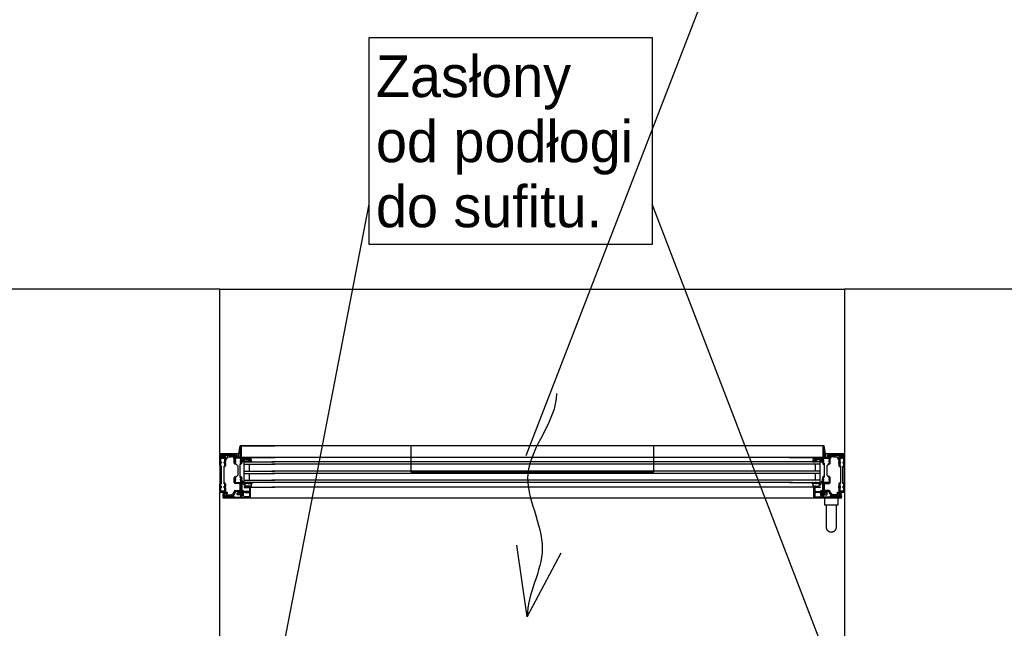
# Model space of a CAD drawing. Header units: centimetres. Extents: x -1062 to 5388, y 1642 to 2943.
# Tile 18 of 90: x -807 to -637, y 2717 to 2822. Entities that reach past the tile are written whole.
import ezdxf

# ---------------------------------------------------------------- set-up
doc = ezdxf.new("R2010")
doc.units = ezdxf.units.CM
for name, color, linetype in [('M-AIR-FLOW', 4, 'Continuous'), ('M-LDR', 5, 'Continuous'), ('M-XREF', 252, 'Continuous'), ('XREF$0$Elementy szczegółów', 8, 'Continuous'), ('XREF$0$Notatki tekstowe', 8, 'Continuous'), ('XREF$0$Notatki tekstowe-1', 8, 'Continuous'), ('XREF$0$Ściany', 8, 'Continuous'), ('XREF$0$Ściany-2', 8, 'Continuous')]:
    doc.layers.add(name, color=color, linetype=linetype)
doc.layers.add('M-NAPOWIETRZENIE', color=7, linetype='Continuous', lineweight=25, true_color=0x006dda)
doc.styles.add('XREF$0$Arial', font='txt', dxfattribs={"height": 7.2})

# ---------------------------------------------------------------- blocks, each defined once
blk = doc.blocks.new('XREF$0$JANSEN_AG_Jansen_Janisol_Arte_66_window_2022 - Type 1-822849-Aranżacja_01')
for p, q in [((-50.45, 19.45), (-50.69, 18.05)), ((50.44, 19.45), (-50.45, 19.45)), ((50.69, 18.05), (50.44, 19.45)), ((-50.69, 18.05), (-54, 18.05)), ((-54, 18.05), (-54, 11.45)), ((-54, 18.05), (-54, 11.45)), ((-54, 18.05), (-54, 11.45)), ((-53.85, 18.05), (-51.15, 18.05)), ((-51.15, 17.75), (-53.55, 17.75)), ((-53.55, 17.45), (-53.15, 17.45)), ((-53.54, 17.75), (-53.06, 17.75)), ((-53.08, 17.54), (-53.29, 17.56)), ((-53, 17.08), (-52.98, 17.43)), ((-52.93, 17.06), (-52.97, 17.05)), ((-52.94, 17.75), (-51.15, 17.75)), ((-52.75, 17.42), (-52.86, 17.14)), ((-51.49, 17.69), (-51.23, 17.7)), ((-51.14, 17.5), (-51.36, 17.45)), ((-51.35, 17.45), (-48.85, 17.45)), ((-51.09, 17.74), (-51.07, 17.58)), ((-48.85, 17.15), (-50.15, 17.15)), ((-49.7, 17.1), (-48.93, 17.1)), ((-48.85, 17.45), (-44.5, 17.45)), ((-48.7, 17.26), (-48.7, 17.3)), ((45, 17.45), (-45, 17.45)), ((48.85, 17.45), (44.5, 17.45)), ((48.7, 17.26), (48.7, 17.3)), ((51.35, 17.45), (48.85, 17.45)), ((48.85, 17.15), (50.15, 17.15)), ((49.7, 17.1), (48.93, 17.1)), ((54, 18.05), (50.69, 18.05)), ((51.09, 17.74), (51.07, 17.58)), ((51.14, 17.5), (51.36, 17.45)), ((53.85, 18.05), (51.15, 18.05)), ((52.94, 17.75), (51.15, 17.75)), ((51.15, 17.75), (53.55, 17.75)), ((51.49, 17.69), (51.23, 17.7)), ((52.75, 17.42), (52.86, 17.14)), ((52.93, 17.06), (52.97, 17.05)), ((53, 17.08), (52.98, 17.43)), ((53.54, 17.75), (53.06, 17.75)), ((53.08, 17.54), (53.29, 17.56)), ((53.55, 17.45), (53.15, 17.45)), ((54, 11.45), (54, 18.05)), ((54, 18.05), (54, 11.45)), ((54, 18.05), (54, 11.45)), ((-54, 16.45), (-54, 16.7)), ((-53, 16.45), (-53, 16.7)), ((-51.5, 16.64), (-51.5, 16.89)), ((-50.2, 16.64), (-50.2, 16.89)), ((-50, 16.65), (-50.16, 16.77)), ((-50.13, 16.84), (-49.77, 16.9)), ((-50.01, 16.74), (-49.99, 16.67)), ((-49.91, 16.72), (-49.91, 16.71)), ((-49.8, 16.25), (-44.5, 16.25)), ((-49.24, 16.7), (-49.28, 16.75)), ((-49.18, 16.74), (-49.21, 16.71)), ((-48.7, 16.91), (-49.06, 16.92)), ((-48.9, 16.25), (-48.9, 15.08)), ((-48.59, 16.75), (-48.66, 16.88)), ((45, 16.65), (-45, 16.65)), ((45, 16.25), (-45, 16.25)), ((49.8, 16.25), (44.5, 16.25)), ((48.59, 16.75), (48.66, 16.88)), ((48.7, 16.91), (49.06, 16.92)), ((48.9, 16.25), (48.9, 15.08)), ((49.18, 16.74), (49.21, 16.71)), ((49.24, 16.7), (49.28, 16.75)), ((50.13, 16.84), (49.77, 16.9)), ((49.91, 16.72), (49.91, 16.71)), ((50.01, 16.74), (49.99, 16.67)), ((50, 16.65), (50.16, 16.77)), ((50.2, 16.64), (50.2, 16.89)), ((51.5, 16.64), (51.5, 16.89)), ((53, 16.45), (53, 16.7)), ((54, 16.45), (54, 16.7)), ((-51.5, 13.51), (-51.5, 13.76)), ((-50.2, 13.51), (-50.2, 13.76)), ((-49.8, 15.08), (-44.5, 15.08)), ((-49.8, 14.68), (-44.5, 14.68)), ((-48.9, 14.68), (-48.9, 13.5)), ((45, 15.08), (-45, 15.08)), ((45, 14.68), (-45, 14.68)), ((49.8, 15.08), (44.5, 15.08)), ((49.8, 14.68), (44.5, 14.68)), ((48.9, 14.68), (48.9, 13.5)), ((50.2, 13.51), (50.2, 13.76)), ((51.5, 13.51), (51.5, 13.76)), ((-54, 12.21), (-54, 12.46)), ((-53, 12.21), (-53, 12.46)), ((-50.6, 12.95), (-51.35, 12.95)), ((-51.3, 13.1), (-50.56, 13.1)), ((-50.5, 11.8), (-50.5, 12.85)), ((-50.36, 12.9), (-50.36, 11.75)), ((-50.01, 13.26), (-50.03, 13.24)), ((-50.02, 13.23), (-49.94, 13.21)), ((-49.92, 13.18), (-49.94, 13.17)), ((-49.93, 13.14), (-49.85, 13.13)), ((-49.84, 13.09), (-49.86, 13.07)), ((-49.85, 13.06), (-49.75, 13.04)), ((-49.8, 13.5), (-44.5, 13.5)), ((-49.65, 12.65), (-49.65, 12.75)), ((-49.51, 12.5), (-49.55, 12.5)), ((-48.73, 12.5), (-49.45, 12.5)), ((-49.05, 12.9), (-48.7, 12.95)), ((-49, 12.42), (-49, 12.4)), ((-48.78, 12.5), (-48.92, 12.5)), ((-48.84, 12.19), (-48.84, 11.58)), ((-48.7, 12.36), (-48.7, 12.47)), ((-48.7, 10.58), (-48.7, 12.42)), ((-48.61, 12.33), (-48.67, 12.33)), ((-48.65, 12.33), (-44.5, 12.33)), ((-48.5, 13.05), (-48.44, 13.09)), ((45, 13.5), (-45, 13.5)), ((45, 13.1), (-45, 13.1)), ((45, 12.33), (-45, 12.33)), ((49.8, 13.5), (44.5, 13.5)), ((48.65, 12.33), (44.5, 12.33)), ((48.5, 13.05), (48.44, 13.09)), ((48.61, 12.33), (48.67, 12.33)), ((49.05, 12.9), (48.7, 12.95)), ((48.7, 12.36), (48.7, 12.47)), ((48.7, 10.58), (48.7, 12.42)), ((48.73, 12.5), (49.45, 12.5)), ((48.78, 12.5), (48.92, 12.5)), ((48.84, 12.19), (48.84, 11.58)), ((49, 12.42), (49, 12.4)), ((49.51, 12.5), (49.55, 12.5)), ((49.65, 12.65), (49.65, 12.75)), ((49.85, 13.06), (49.75, 13.04)), ((49.84, 13.09), (49.86, 13.07)), ((49.93, 13.14), (49.85, 13.13)), ((49.92, 13.18), (49.94, 13.17)), ((50.02, 13.23), (49.94, 13.21)), ((50.01, 13.26), (50.03, 13.24)), ((50.36, 12.9), (50.36, 11.75)), ((50.5, 11.8), (50.5, 12.85)), ((51.3, 13.1), (50.56, 13.1)), ((50.6, 12.95), (51.35, 12.95)), ((53, 12.21), (53, 12.46)), ((54, 12.21), (54, 12.46)), ((-54, 11.45), (-53.5, 11.45)), ((-53.15, 11.45), (-53.85, 11.45)), ((-53.5, 10.45), (53.5, 10.45)), ((-53.45, 10.98), (-53.4, 11.08)), ((-53.2, 10.83), (-53.14, 10.92)), ((-53.19, 11.26), (-52.91, 11.26)), ((-53.14, 10.92), (-53.19, 10.83)), ((-53.17, 11.45), (-53.16, 11.45)), ((-53.15, 10.75), (-51.71, 10.75)), ((-50.35, 10.45), (-53.15, 10.45)), ((-52.88, 11.23), (-52.88, 11.06)), ((-52.82, 11), (-51.99, 11)), ((-52.19, 10.83), (-52.25, 10.77)), ((-51.96, 10.76), (-52.13, 10.84)), ((-51.71, 10.75), (-51.9, 10.75)), ((-51.89, 11.06), (-51.81, 11.07)), ((-51.67, 10.83), (-51.77, 11)), ((-51.64, 11.08), (-51.54, 10.91)), ((-51.59, 11.3), (-51.55, 11.3)), ((-51.55, 11.15), (-51.59, 11.15)), ((-51.5, 11.35), (-51.5, 11.55)), ((-51.35, 11.7), (-50.6, 11.7)), ((-50.2, 11.45), (-50.2, 10.95)), ((-50.2, 10.71), (-50.2, 10.63)), ((-50.08, 10.5), (-48.78, 10.5)), ((-49.88, 10.83), (-50.06, 10.85)), ((-49.91, 10.92), (-49.91, 11.48)), ((-49.81, 10.7), (-49.81, 10.76)), ((-48.89, 10.64), (-49.76, 10.64)), ((-48.89, 11.53), (-49.69, 11.53)), ((-49.69, 11.4), (-48.89, 11.4)), ((-48.84, 11.35), (-48.84, 10.69)), ((50.07, 10.5), (48.78, 10.5)), ((48.84, 11.35), (48.84, 10.69)), ((48.89, 11.53), (49.68, 11.53)), ((49.68, 11.4), (48.89, 11.4)), ((48.89, 10.64), (49.76, 10.64)), ((49.81, 10.7), (49.81, 10.76)), ((49.88, 10.83), (50.06, 10.85)), ((49.91, 10.92), (49.91, 11.48)), ((50.2, 11.45), (50.2, 10.95)), ((50.2, 10.71), (50.2, 10.63)), ((50.35, 10.45), (53.15, 10.45)), ((50.5, 10.45), (50.5, 9.25)), ((51.35, 11.7), (50.6, 11.7)), ((51.5, 11.35), (51.5, 11.55)), ((51.64, 11.08), (51.54, 10.91)), ((51.59, 11.3), (51.55, 11.3)), ((51.55, 11.15), (51.59, 11.15)), ((51.67, 10.83), (51.77, 11)), ((51.71, 10.75), (51.9, 10.75)), ((53.15, 10.75), (51.71, 10.75)), ((51.89, 11.06), (51.81, 11.07)), ((51.96, 10.76), (52.13, 10.84)), ((52.82, 11), (51.99, 11)), ((52.19, 10.83), (52.25, 10.77)), ((52.88, 11.23), (52.88, 11.06)), ((52.9, 9.25), (52.9, 10.45)), ((53.19, 11.26), (52.91, 11.26)), ((53.2, 10.83), (53.14, 10.92)), ((53.14, 10.92), (53.19, 10.83)), ((53.17, 11.45), (53.15, 11.45)), ((53.15, 11.45), (53.85, 11.45)), ((53.45, 10.98), (53.4, 11.08)), ((53.5, 11.45), (54, 11.45)), ((50.5, 9.25), (52.9, 9.25)), ((50.8, 9.25), (50.8, 5.45)), ((52.6, 5.45), (52.6, 9.25))]:
    blk.add_line(p, q)
at = {"flags": 128}
for points in [[(-50.45, 19.45), (-50.3, 19.45), (-50.3, 19.12), (-50.6, 17.45), (-50.8, 17.45)], [(50.44, 19.45), (50.3, 19.45), (50.3, 19.12), (50.6, 17.45), (50.8, 17.45)], [(-53.85, 12.21), (-53.78, 12.21), (-53.78, 12.46), (-53.85, 12.46), (-53.85, 12.85), (-53.7, 13), (-53.7, 15.9), (-53.85, 16.05), (-53.85, 16.45), (-53.78, 16.45), (-53.78, 16.7), (-53.85, 16.7), (-53.85, 17.15), (-53.7, 17.3), (-53.3, 17.3), (-53.15, 17.15), (-53.15, 16.7), (-53.23, 16.7), (-53.23, 16.45), (-53.15, 16.45), (-53.15, 16.05), (-53.3, 15.9), (-53.3, 13), (-53.15, 12.85), (-53.15, 12.46), (-53.23, 12.46), (-53.23, 12.21), (-53.15, 12.21), (-53.15, 11.75), (-53.3, 11.6), (-53.7, 11.6), (-53.85, 11.75)], [(-50.5, 16.31), (-50.35, 16.46), (-50.35, 16.64), (-50.43, 16.64), (-50.43, 16.89), (-50.35, 16.89), (-50.35, 17.15), (-50.5, 17.3), (-51.2, 17.3), (-51.35, 17.15), (-51.35, 16.89), (-51.28, 16.89), (-51.28, 16.64), (-51.35, 16.64), (-51.35, 16.46), (-50.9, 16.01), (-50.9, 14.39), (-51.35, 13.94), (-51.35, 13.76), (-51.28, 13.76), (-51.28, 13.51), (-51.35, 13.51), (-51.35, 13.25), (-51.2, 13.1), (-50.5, 13.1), (-50.35, 13.25), (-50.35, 13.51), (-50.43, 13.51), (-50.43, 13.76), (-50.35, 13.76), (-50.35, 13.94), (-50.5, 14.09)], [(-49, 17.15), (-49, 17.1), (-49.7, 17.1), (-49.69, 17.15)], [(49, 17.15), (49, 17.1), (49.7, 17.1), (49.69, 17.15)], [(50.5, 16.31), (50.35, 16.46), (50.35, 16.64), (50.42, 16.64), (50.42, 16.89), (50.35, 16.89), (50.35, 17.15), (50.5, 17.3), (51.2, 17.3), (51.35, 17.15), (51.35, 16.89), (51.27, 16.89), (51.27, 16.64), (51.35, 16.64), (51.35, 16.46), (50.9, 16.01), (50.9, 14.39), (51.35, 13.94), (51.35, 13.76), (51.27, 13.76), (51.27, 13.51), (51.35, 13.51), (51.35, 13.25), (51.2, 13.1), (50.5, 13.1), (50.35, 13.25), (50.35, 13.51), (50.42, 13.51), (50.42, 13.76), (50.35, 13.76), (50.35, 13.94), (50.5, 14.09)], [(53.85, 12.21), (53.77, 12.21), (53.77, 12.46), (53.85, 12.46), (53.85, 12.85), (53.7, 13), (53.7, 15.9), (53.85, 16.05), (53.85, 16.45), (53.77, 16.45), (53.77, 16.7), (53.85, 16.7), (53.85, 17.15), (53.7, 17.3), (53.3, 17.3), (53.15, 17.15), (53.15, 16.7), (53.22, 16.7), (53.22, 16.45), (53.15, 16.45), (53.15, 16.05), (53.3, 15.9), (53.3, 13), (53.15, 12.85), (53.15, 12.46), (53.22, 12.46), (53.22, 12.21), (53.15, 12.21), (53.15, 11.75), (53.3, 11.6), (53.7, 11.6), (53.85, 11.75)]]:
    blk.add_lwpolyline(points, close=True, dxfattribs=at)
for points in [[(-50.3, 19.12), (-50.3, 17.45), (-50.6, 17.45)], [(-44.5, 17.45), (-50.3, 17.45), (-50.3, 19.45), (-44.5, 19.45)], [(44.5, 17.45), (50.3, 17.45), (50.3, 19.45), (44.5, 19.45)], [(50.3, 19.12), (50.3, 17.45), (50.6, 17.45)], [(-54, 16.07), (-54, 16.45), (-53.93, 16.45), (-53.93, 16.7), (-54, 16.7), (-54, 17.9)], [(-53.55, 17.89), (-51.15, 17.89), (-51.15, 17.9), (-53.85, 17.9), (-53.85, 16.7), (-53.78, 16.7), (-53.78, 16.45), (-53.85, 16.45), (-53.85, 16.05), (-53.7, 15.9), (-53.81, 15.79), (-53.94, 15.93)], [(-53.06, 15.93), (-53.19, 15.79), (-53.3, 15.9), (-53.15, 16.05), (-53.15, 16.45), (-53.23, 16.45), (-53.23, 16.7), (-53.15, 16.7), (-53.15, 17.3), (-53.55, 17.3)], [(-53, 17.3), (-53, 16.7), (-53.08, 16.7), (-53.08, 16.45), (-53, 16.45), (-53, 16.07)], [(-51.5, 16.48), (-51.5, 16.64), (-51.43, 16.64), (-51.43, 16.89), (-51.5, 16.89), (-51.5, 17.3)], [(-50.15, 17.29), (-48.85, 17.29), (-48.85, 17.3), (-50.4, 17.3), (-51.35, 17.3), (-51.35, 16.89), (-51.28, 16.89), (-51.28, 16.64), (-51.35, 16.64), (-51.35, 16.46), (-51.2, 16.31), (-51.31, 16.2), (-51.44, 16.34)], [(-50.26, 16.34), (-50.39, 16.2), (-50.5, 16.31), (-50.35, 16.46), (-50.35, 16.64), (-50.43, 16.64), (-50.43, 16.89), (-50.35, 16.89), (-50.35, 17.09)], [(-50.2, 17.1), (-50.2, 16.89), (-50.28, 16.89), (-50.28, 16.64), (-50.2, 16.64), (-50.2, 16.48)], [(50.15, 17.29), (48.85, 17.29), (48.85, 17.3), (50.4, 17.3), (51.35, 17.3), (51.35, 16.89), (51.27, 16.89), (51.27, 16.64), (51.35, 16.64), (51.35, 16.46), (51.2, 16.31), (51.31, 16.2), (51.44, 16.34)], [(50.2, 17.1), (50.2, 16.89), (50.27, 16.89), (50.27, 16.64), (50.2, 16.64), (50.2, 16.48)], [(50.26, 16.34), (50.39, 16.2), (50.5, 16.31), (50.35, 16.46), (50.35, 16.64), (50.42, 16.64), (50.42, 16.89), (50.35, 16.89), (50.35, 17.09)], [(53.54, 17.89), (51.15, 17.89), (51.15, 17.9), (53.85, 17.9), (53.85, 16.7), (53.77, 16.7), (53.77, 16.45), (53.85, 16.45), (53.85, 16.05), (53.7, 15.9), (53.81, 15.79), (53.94, 15.93)], [(51.5, 16.48), (51.5, 16.64), (51.42, 16.64), (51.42, 16.89), (51.5, 16.89), (51.5, 17.3)], [(53, 17.3), (53, 16.7), (53.07, 16.7), (53.07, 16.45), (53, 16.45), (53, 16.07)], [(53.06, 15.93), (53.19, 15.79), (53.3, 15.9), (53.15, 16.05), (53.15, 16.45), (53.22, 16.45), (53.22, 16.7), (53.15, 16.7), (53.15, 17.3), (53.54, 17.3)], [(54, 16.07), (54, 16.45), (53.92, 16.45), (53.92, 16.7), (54, 16.7), (54, 17.9)], [(-44.5, 13.1), (-49.8, 13.1), (-49.8, 16.65), (-44.5, 16.65)], [(-49.31, 16.76), (-49.43, 16.76), (-49.55, 16.75)], [(44.5, 13.1), (49.8, 13.1), (49.8, 16.65), (44.5, 16.65)], [(49.31, 16.76), (49.43, 16.76), (49.55, 16.75)], [(-51.72, 10.61), (-53.15, 10.61), (-51.71, 10.6), (-50.35, 10.6), (-50.35, 13.51), (-50.43, 13.51), (-50.43, 13.76), (-50.35, 13.76), (-50.35, 13.94), (-50.5, 14.09), (-50.39, 14.2), (-50.26, 14.06)], [(-51.5, 13.1), (-51.5, 13.51), (-51.43, 13.51), (-51.43, 13.76), (-51.5, 13.76), (-51.5, 13.92)], [(-51.44, 14.06), (-51.31, 14.2), (-51.2, 14.09), (-51.35, 13.94), (-51.35, 13.76), (-51.28, 13.76), (-51.28, 13.51), (-51.35, 13.51), (-51.35, 13.15)], [(-50.2, 13.92), (-50.2, 13.76), (-50.28, 13.76), (-50.28, 13.51), (-50.2, 13.51), (-50.2, 10.6)], [(50.2, 13.92), (50.2, 13.76), (50.27, 13.76), (50.27, 13.51), (50.2, 13.51), (50.2, 10.6)], [(51.72, 10.61), (53.15, 10.61), (51.71, 10.6), (50.35, 10.6), (50.35, 13.51), (50.42, 13.51), (50.42, 13.76), (50.35, 13.76), (50.35, 13.94), (50.5, 14.09), (50.39, 14.2), (50.26, 14.06)], [(51.44, 14.06), (51.31, 14.2), (51.2, 14.09), (51.35, 13.94), (51.35, 13.76), (51.27, 13.76), (51.27, 13.51), (51.35, 13.51), (51.35, 13.15)], [(51.5, 13.1), (51.5, 13.51), (51.42, 13.51), (51.42, 13.76), (51.5, 13.76), (51.5, 13.92)], [(-54, 11.6), (-54, 12.21), (-53.93, 12.21), (-53.93, 12.46), (-54, 12.46), (-54, 12.83)], [(-53.94, 12.97), (-53.81, 13.11), (-53.7, 13), (-53.85, 12.85), (-53.85, 12.46), (-53.78, 12.46), (-53.78, 12.21), (-53.85, 12.21), (-53.85, 11.6), (-53.15, 11.6), (-53.15, 12.21), (-53.23, 12.21), (-53.23, 12.46), (-53.15, 12.46), (-53.15, 12.85), (-53.3, 13), (-53.19, 13.11), (-53.06, 12.97)], [(-53, 12.83), (-53, 12.46), (-53.08, 12.46), (-53.08, 12.21), (-53, 12.21), (-53, 11.6)], [(-49.02, 12.38), (-49.8, 12.38), (-49.8, 12.24), (-48.89, 12.24)], [(-49.73, 13.02), (-49.74, 12.98), (-49.72, 12.97)], [(49.02, 12.38), (49.8, 12.38), (49.8, 12.24), (48.89, 12.24)], [(49.73, 13.02), (49.74, 12.98), (49.72, 12.97)], [(53, 12.83), (53, 12.46), (53.07, 12.46), (53.07, 12.21), (53, 12.21), (53, 11.6)], [(53.94, 12.97), (53.81, 13.11), (53.7, 13), (53.85, 12.85), (53.85, 12.46), (53.77, 12.46), (53.77, 12.21), (53.85, 12.21), (53.85, 11.6), (53.15, 11.6), (53.15, 12.21), (53.22, 12.21), (53.22, 12.46), (53.15, 12.46), (53.15, 12.85), (53.3, 13), (53.19, 13.11), (53.06, 12.97)], [(54, 11.6), (54, 12.21), (53.92, 12.21), (53.92, 12.46), (54, 12.46), (54, 12.83)], [(-53.31, 10.9), (-53.26, 11), (-53.26, 11), (-53.32, 10.9)], [(-50.56, 11.55), (-51.35, 11.55), (-51.35, 11.35)], [(-50.2, 11), (-50.9, 11), (-50.98, 11.16), (-50.98, 11.24), (-50.9, 11.4), (-50.2, 11.4)], [(-50.98, 11.16), (-50.55, 11.4), (-50.55, 11)], [(-50.17, 10.92), (-50.15, 10.92), (-50.15, 11.48), (-50.17, 11.48)], [(-49.92, 10.9), (-50.02, 10.85), (-50.05, 10.85), (-50.05, 11.55), (-50.02, 11.55)], [(-50.02, 10.85), (-50.02, 11.55), (-49.92, 11.5)], [(49.92, 10.9), (50.02, 10.85), (50.05, 10.85), (50.05, 11.55), (50.02, 11.55)], [(50.02, 10.85), (50.02, 11.55), (49.92, 11.5)], [(50.17, 10.92), (50.15, 10.92), (50.15, 11.48), (50.17, 11.48)], [(50.2, 11), (50.9, 11), (50.98, 11.16), (50.98, 11.24), (50.9, 11.4), (50.2, 11.4)], [(50.98, 11.16), (50.55, 11.4), (50.55, 11)], [(50.56, 11.55), (51.35, 11.55), (51.35, 11.35)], [(53.31, 10.9), (53.26, 11), (53.26, 11), (53.32, 10.9)]]:
    blk.add_lwpolyline(points, dxfattribs=at)
for centre, radius, start, end in [((-53.85, 17.9), 0.15, 90, 180), ((-53.55, 17.6), 0.295, 90, 270), ((-53.55, 17.6), 0.15, 90, 270), ((-53.53, 17.63), 0.118, 95.6445, 218.7253), ((-53.35, 17.81), 0.365, 223.5519, 261.2737), ((-53.48, 17.56), 0.021, 39.2375, 229.1173), ((-53.27, 17.87), 0.396, 235.8759, 251.9874), ((-53.15, 17.9), 0.451, 225.2369, 262.0464), ((-53.4, 17.47), 0.0247, 260.6822, 74.3018), ((-53.29, 17.54), 0.0168, 88.3181, 211.6819), ((-53.18, 17.69), 0.203, 231.4189, 261.1971), ((-53.21, 17.47), 0.0212, 270.7551, 92.9813), ((-53.15, 17.3), 0.15, 0, 90), ((-53.09, 17.43), 0.111, 2.2068, 83.2647), ((-53.07, 17.72), 0.0303, 40.0346, 86.665), ((-53, 17.78), 0.0542, 221.9334, 318.0666), ((-52.98, 17.07), 0.025, 166.9682, 283.0318), ((-52.94, 17.72), 0.0325, 97.2961, 138.0607), ((-52.96, 17.17), 0.11, 287.1159, 346.003), ((-52.63, 17.36), 0.134, 95.8263, 153.3731), ((-54.97, 38.52), 21.16, 276.3107, 279.1697), ((-51.65, 17.42), 0.0405, 87.0635, 280.5466), ((-51.66, 17.62), 0.166, 271.6692, 307.1717), ((-51.72, 17.96), 0.586, 277.473, 292.527), ((-51.47, 16.87), 0.772, 76.741, 99.7196), ((-51.44, 17.4), 0.144, 94.6394, 141.8649), ((-51.49, 17.68), 0.00917, 88.033, 270), ((-51.26, 16.78), 0.679, 99.0644, 110.9356), ((-51.35, 17.3), 0.15, 90, 180), ((-51.49, 16.63), 1.05, 78.8118, 90.244), ((-51.45, 17.5), 0.0126, 95.8171, 255.3907), ((-51.5, 17.96), 0.453, 275.3486, 300.5223), ((-51.48, 18.12), 0.63, 272.1223, 297.6366), ((-51.48, 17.89), 0.346, 273.7934, 301.8936), ((-51.3, 17.61), 0.0134, 287.4026, 72.5974), ((-51.29, 17.61), 0.0462, 305.1137, 76.6022), ((-51.23, 17.62), 0.073, 299.673, 90.327), ((-51.15, 17.9), 0.15, 0, 90), ((-51.15, 17.9), 0.15, 270, 0), ((-51.15, 17.91), 0.162, 270.008, 281.4781), ((-51.15, 17.58), 0.0819, 277.0768, 0), ((-51.11, 17.73), 0.02, 8.2975, 108.8505), ((-50.15, 17.09), 0.2, 90, 180), ((-50.15, 17.1), 0.05, 90.0096, 178.7558), ((-50.08, 17.06), 0.0251, 98.1708, 269.8705), ((-49.8, 15.24), 1.86, 86.7642, 98.6585), ((-50.13, 14.71), 2.32, 81.1304, 88.8304), ((-48.93, 17.15), 0.0512, 269.8088, 315.4387), ((-48.87, 17.09), 0.0361, 44.0136, 134.5246), ((-48.85, 17.3), 0.15, 0, 90), ((-48.85, 17.3), 0.15, 270, 0), ((-48.8, 17.14), 0.0475, 217.0257, 306.3102), ((-48.87, 17.25), 0.174, 304.6591, 3.9129), ((-48.67, 17.3), 0.0329, 98.4746, 175.5435), ((-48.66, 17.26), 0.0714, 8.1113, 101.2299), ((-49.92, 17.04), 1.35, 358.1089, 9.7633), ((49.92, 17.04), 1.35, 170.2367, 181.8911), ((48.66, 17.26), 0.0714, 78.7701, 171.8887), ((48.67, 17.3), 0.0329, 4.4565, 81.5254), ((48.85, 17.3), 0.15, 90, 180), ((48.85, 17.3), 0.15, 180, 270), ((48.87, 17.25), 0.174, 176.0871, 235.3409), ((48.8, 17.14), 0.0475, 233.6898, 322.9743), ((48.87, 17.09), 0.0361, 45.4754, 135.9864), ((48.93, 17.15), 0.0512, 224.5613, 270.1912), ((49.8, 15.24), 1.86, 81.3415, 93.2358), ((50.13, 14.71), 2.32, 91.1696, 98.8696), ((50.08, 17.06), 0.0251, 270.1295, 81.8292), ((50.15, 17.09), 0.2, 0, 90), ((50.15, 17.1), 0.05, 1.2442, 89.9904), ((51.15, 17.9), 0.15, 90, 180), ((51.15, 17.9), 0.15, 180, 270), ((51.15, 17.58), 0.0819, 180, 262.9232), ((51.11, 17.73), 0.02, 71.1495, 171.7025), ((51.15, 17.91), 0.162, 258.5219, 269.992), ((51.23, 17.62), 0.073, 89.673, 240.327), ((51.48, 18.12), 0.63, 242.3634, 267.8777), ((51.29, 17.61), 0.0462, 103.3978, 234.8863), ((51.5, 17.96), 0.453, 239.4777, 264.6514), ((51.49, 16.63), 1.05, 89.756, 101.1882), ((51.47, 16.87), 0.772, 80.2804, 103.259), ((51.3, 17.61), 0.0134, 107.4026, 252.5974), ((51.48, 17.89), 0.346, 238.1064, 266.2066), ((51.35, 17.3), 0.15, 0, 90), ((51.26, 16.78), 0.679, 69.0644, 80.9356), ((51.44, 17.4), 0.144, 38.1351, 85.3606), ((51.45, 17.5), 0.0126, 284.6093, 84.1829), ((51.49, 17.68), 0.00917, 270, 91.967), ((51.72, 17.96), 0.586, 247.473, 262.527), ((51.66, 17.62), 0.166, 232.8283, 268.3308), ((54.97, 38.52), 21.16, 260.8303, 263.6893), ((51.65, 17.42), 0.0405, 259.4534, 92.9365), ((52.63, 17.36), 0.134, 26.6269, 84.1737), ((52.96, 17.17), 0.11, 193.997, 252.8841), ((52.94, 17.72), 0.0325, 41.9393, 82.7039), ((53, 17.78), 0.0542, 221.9334, 318.0666), ((52.98, 17.07), 0.025, 256.9682, 13.0318), ((53.09, 17.43), 0.111, 96.7353, 177.7932), ((53.15, 17.3), 0.15, 90, 180), ((53.07, 17.72), 0.0303, 93.335, 139.9654), ((53.21, 17.47), 0.0212, 87.0187, 269.2449), ((53.15, 17.9), 0.451, 277.9536, 314.7631), ((53.18, 17.69), 0.203, 278.8029, 308.5811), ((53.29, 17.54), 0.0168, 328.3181, 91.6819), ((53.4, 17.47), 0.0247, 105.6982, 279.3178), ((53.27, 17.87), 0.396, 288.0126, 304.1241), ((53.35, 17.81), 0.365, 278.7263, 316.4481), ((53.48, 17.56), 0.021, 310.8827, 140.7625), ((53.54, 17.6), 0.295, 270, 90), ((53.53, 17.63), 0.118, 321.2747, 84.3555), ((53.55, 17.6), 0.15, 270, 90), ((53.85, 17.9), 0.15, 360, 90), ((-53.8, 16.07), 0.2, 180, 225), ((-53.2, 16.07), 0.2, 315, 0), ((-51.3, 16.48), 0.2, 180, 225), ((-50.4, 16.48), 0.2, 315, 0), ((-50.14, 16.8), 0.0278, 123.5601, 232.5775), ((-50.07, 16.68), 0.162, 110.2761, 123.2509), ((-50, 16.74), 0.012, 43.2835, 194.0108), ((-50, 16.66), 0.0112, 232.1176, 20.4022), ((-49.63, 17.15), 0.539, 228.1054, 236.7263), ((-49.92, 16.71), 0.0112, 243.4141, 20.6435), ((-49.86, 16.74), 0.0579, 162.3195, 198.9111), ((-49.9, 16.75), 0.0126, 88.7763, 159.4345), ((-49.65, 19.86), 3.1, 265.3001, 271.7307), ((-49.78, 16.95), 0.0526, 287.5217, 78.0648), ((-49.3, 16.74), 0.0263, 36.8524, 93.5031), ((-49.23, 16.72), 0.0205, 221.1312, 325.1826), ((-49.16, 16.72), 0.0298, 65.5834, 139.44), ((-48.54, 18.58), 1.93, 251.7544, 270.402), ((-49.1, 16.9), 0.0138, 112.3843, 208.529), ((-49.07, 16.91), 0.05, 202.5905, 247.4095), ((-49.07, 16.84), 0.0822, 85.3454, 116.6744), ((-48.44, 18.3), 1.58, 245.5567, 266.7641), ((-48.71, 16.85), 0.0606, 31.1918, 85.3926), ((-48.57, 16.77), 0.0291, 215.8566, 9.9169), ((-47.68, 16.99), 0.884, 179.2559, 193.9116), ((-48.53, 16.69), 0.0389, 267.8033, 82.89), ((48.53, 16.69), 0.0389, 97.11, 272.1967), ((48.44, 18.3), 1.58, 273.2359, 294.4433), ((48.54, 18.58), 1.93, 269.598, 288.2456), ((47.68, 16.99), 0.884, 346.0884, 0.7441), ((48.57, 16.77), 0.0291, 170.0831, 324.1434), ((48.71, 16.85), 0.0606, 94.6074, 148.8082), ((49.07, 16.84), 0.0822, 63.3256, 94.6546), ((49.07, 16.91), 0.05, 292.5905, 337.4095), ((49.1, 16.9), 0.0138, 331.471, 67.6157), ((49.16, 16.72), 0.0298, 40.56, 114.4166), ((49.23, 16.72), 0.0205, 214.8174, 318.8688), ((49.3, 16.74), 0.0263, 86.4969, 143.1476), ((49.65, 19.86), 3.1, 268.2693, 274.6999), ((49.78, 16.95), 0.0526, 101.9352, 252.4783), ((49.9, 16.75), 0.0126, 20.5655, 91.2237), ((49.86, 16.74), 0.0579, 341.0889, 17.6805), ((49.92, 16.71), 0.0112, 159.3565, 296.5859), ((49.63, 17.15), 0.539, 303.2737, 311.8946), ((50, 16.66), 0.0112, 159.5978, 307.8824), ((50, 16.74), 0.012, 345.9892, 136.7165), ((50.07, 16.68), 0.162, 56.7491, 69.7239), ((50.14, 16.8), 0.0278, 307.4225, 56.4399), ((50.4, 16.48), 0.2, 180, 225), ((51.3, 16.48), 0.2, 315, 0), ((53.2, 16.07), 0.2, 180, 225), ((53.8, 16.07), 0.2, 315, 0), ((-51.3, 13.92), 0.2, 135, 180), ((-50.4, 13.92), 0.2, 360, 45), ((50.4, 13.92), 0.2, 135, 180), ((51.3, 13.92), 0.2, 360, 45), ((-53.8, 12.83), 0.2, 135, 180), ((-53.2, 12.83), 0.2, 360, 45), ((-51.35, 13.1), 0.15, 180, 270), ((-51.3, 13.15), 0.05, 180, 270), ((-50.6, 12.85), 0.1, 0, 90), ((-50.56, 12.9), 0.2, 360, 90), ((-50.17, 13.28), 0.0276, 90.901, 199.1336), ((-30.5, 25.3), 23.08, 211.423, 213.0003), ((-50.16, 12.45), 0.849, 80.5284, 90.2798), ((-50.02, 13.24), 0.0104, 139.8755, 265.0144), ((-50.03, 13.27), 0.0188, 321.0159, 76.9327), ((-49.94, 13.19), 0.0192, 317.2914, 80.619), ((-49.93, 13.16), 0.0145, 136.7774, 264.1038), ((-49.85, 13.07), 0.0107, 129.7442, 264.9657), ((-49.85, 13.11), 0.0227, 309.8334, 83.1308), ((-49.78, 12.77), 0.0841, 206.8434, 297.0271), ((-49.75, 13.02), 0.02, 345.7906, 83.7461), ((-49.73, 12.99), 0.0102, 163.6513, 244.0898), ((-49.82, 12.84), 0.163, 297.3766, 330.1669), ((-49.71, 13.01), 0.0422, 255.8689, 303.1812), ((-49.21, 12.16), 0.938, 90.135, 119.995), ((-49.66, 12.75), 0.0116, 1.3348, 148.6652), ((-49.49, 12.65), 0.161, 181.3568, 242.7264), ((-49.57, 12.91), 0.0259, 121.118, 270), ((-49.25, 12.31), 0.708, 87.3752, 118.3608), ((-49.59, 13.58), 0.689, 270.91, 305.9388), ((-49.58, 12.48), 0.0265, 31.6129, 61.4528), ((-49.48, 12.5), 0.03, 3.8226, 180), ((-49.22, 13.06), 0.0396, 270, 86.519), ((-48.84, 12.33), 0.77, 88.9728, 116.4147), ((-49.06, 12.93), 0.0319, 116.4556, 278.9254), ((-48.73, 12.17), 0.851, 95.6076, 113.2807), ((-49.02, 12.4), 0.02, 270, 0), ((-48.92, 12.42), 0.08, 90, 180), ((-48.89, 12.19), 0.05, 0, 90), ((-48.82, 13.06), 0.04, 278.8002, 91.1211), ((-48.78, 12.42), 0.08, 0, 90), ((-48.73, 12.47), 0.0306, 0.7216, 89.2785), ((-48.81, 13.44), 0.498, 283.6034, 309.3858), ((-48.67, 12.36), 0.0301, 180.7686, 269.1824), ((-48.61, 12.35), 0.0216, 273.9241, 357.2462), ((-46.1, 12.35), 2.49, 172.2647, 179.881), ((-47.88, 12.56), 0.702, 137.0393, 169.7545), ((-48.42, 13.06), 0.0394, 318.5629, 129.8567), ((48.42, 13.06), 0.0394, 50.1433, 221.4371), ((47.88, 12.56), 0.702, 10.2455, 42.9607), ((48.81, 13.44), 0.498, 230.6142, 256.3966), ((46.1, 12.35), 2.49, 0.119, 7.7353), ((48.61, 12.35), 0.0216, 182.7538, 266.0759), ((48.67, 12.36), 0.0301, 270.8176, 359.2314), ((48.78, 12.42), 0.08, 90, 180), ((48.73, 12.47), 0.0306, 90.7215, 179.2784), ((48.82, 13.06), 0.04, 88.8789, 261.1998), ((48.84, 12.33), 0.77, 63.5853, 91.0272), ((48.73, 12.17), 0.851, 66.7193, 84.3924), ((48.89, 12.19), 0.05, 90, 180), ((48.92, 12.42), 0.08, 0, 90), ((49.02, 12.4), 0.02, 180, 270), ((49.06, 12.93), 0.0319, 261.0746, 63.5444), ((49.22, 13.06), 0.0396, 93.481, 270), ((49.59, 13.58), 0.689, 234.0612, 269.09), ((49.21, 12.16), 0.938, 60.005, 89.865), ((49.25, 12.31), 0.708, 61.6392, 92.6248), ((49.48, 12.5), 0.03, 360, 176.1774), ((49.58, 12.48), 0.0265, 118.5472, 148.3871), ((49.49, 12.65), 0.161, 297.2736, 358.6432), ((49.57, 12.91), 0.0259, 270, 58.882), ((49.66, 12.75), 0.0116, 31.3348, 178.6652), ((49.82, 12.84), 0.163, 209.8331, 242.6234), ((49.71, 13.01), 0.0422, 236.8188, 284.1311), ((49.75, 13.02), 0.02, 96.2539, 194.2094), ((49.73, 12.99), 0.0102, 295.9102, 16.3487), ((49.78, 12.77), 0.0841, 242.9729, 333.1566), ((49.85, 13.11), 0.0227, 96.8692, 230.1666), ((30.5, 25.3), 23.08, 326.9997, 328.577), ((49.85, 13.07), 0.0107, 275.0343, 50.2558), ((49.94, 13.19), 0.0192, 99.381, 222.7086), ((49.93, 13.16), 0.0145, 275.8962, 43.2226), ((50.03, 13.27), 0.0188, 103.0673, 218.9841), ((50.16, 12.45), 0.849, 89.7202, 99.4716), ((50.02, 13.24), 0.0104, 274.9856, 40.1245), ((50.17, 13.28), 0.0276, 340.8664, 89.099), ((50.56, 12.9), 0.2, 90, 180), ((50.6, 12.85), 0.1, 90, 180), ((51.3, 13.15), 0.05, 270, 0), ((51.35, 13.1), 0.15, 270, 0), ((53.2, 12.83), 0.2, 135, 180), ((53.8, 12.83), 0.2, 360, 45), ((-53.85, 11.6), 0.15, 180, 270), ((-53.15, 10.8), 0.35, 150, 270), ((-53.36, 11.21), 0.0811, 150.9801, 291.475), ((-52.92, 10.9), 0.62, 122.2354, 145.2889), ((-53.27, 11), 0.15, 329.1044, 150), ((-53.15, 10.8), 0.2, 150, 270), ((-53.15, 10.8), 0.19, 150, 270), ((-53.27, 11), 0.15, 90, 112.4755), ((-53.27, 11.26), 0.0241, 115.9276, 314.8873), ((-53, 10.73), 0.62, 73.1531, 116.2547), ((-53.27, 11), 0.15, 329.1044, 90), ((-53.15, 11.24), 0.21, 94.5701, 118.8054), ((-53.19, 11.15), 0.113, 91.9019, 120.8283), ((-53.15, 10.8), 0.0502, 145.3142, 289.645), ((-53.15, 10.8), 0.05, 150, 270), ((-53.15, 11.6), 0.147, 269.8148, 290.0291), ((-53.15, 11.6), 0.15, 270, 0), ((-52.73, 8.49), 2.3, 79.9058, 100.1078), ((-53.01, 11.02), 0.445, 54.5243, 102.4482), ((-52.91, 11.23), 0.03, 1.1423, 90), ((-52.82, 11.06), 0.0601, 181.1423, 270), ((-52.84, 11.27), 0.0597, 355.924, 71.8598), ((-52.73, 11.26), 0.05, 175.924, 350.6078), ((-52.81, 11.27), 0.131, 350.6078, 62.0614), ((-52.31, 10.83), 0.0818, 254.4256, 314.7781), ((-52.15, 10.8), 0.0461, 65.016, 136.8401), ((-51.99, 10.98), 0.029, 16.1549, 90), ((-51.64, 11.09), 0.343, 198.8643, 227.9191), ((-51.9, 10.9), 0.149, 244.831, 268.9012), ((-51.88, 11.03), 0.0259, 100.214, 180), ((-51.72, 11.02), 0.183, 177.1271, 233.6335), ((-51.85, 10.86), 0.025, 219.4662, 45.6826), ((-51.81, 11.03), 0.0344, 19.1659, 91.8779), ((-51.59, 11.1), 0.2, 90, 210.0036), ((-51.22, 11.21), 0.588, 196.6469, 220.932), ((-51.72, 10.81), 0.2, 270, 30), ((-51.71, 10.8), 0.0502, 264.5832, 29.8524), ((-51.71, 10.8), 0.05, 270, 30), ((-51.59, 11.1), 0.05, 90, 210), ((-51.55, 11.35), 0.05, 270, 0), ((-51.55, 11.35), 0.2, 270, 0), ((-51.35, 11.55), 0.15, 90, 180), ((-51.25, 11.1), 0.36, 343.9938, 16.0062), ((-50.6, 11.8), 0.1, 270, 0), ((-50.56, 11.75), 0.2, 270, 0), ((-50.35, 10.6), 0.15, 270, 0), ((-50.17, 11.45), 0.03, 90, 180), ((-50.17, 10.95), 0.03, 180, 270), ((-50.06, 10.71), 0.143, 92.8734, 181.3186), ((-50.08, 10.63), 0.125, 180, 270), ((-50.12, 11.57), 0.0613, 146.0535, 322.017), ((-50, 11.5), 0.194, 34.4702, 149.5732), ((-50.15, 11.59), 0.113, 272.323, 337.6611), ((-50.15, 10.81), 0.113, 22.3389, 87.677), ((-50.01, 11.49), 0.0739, 38.8359, 150.2195), ((-50.02, 11.52), 0.03, 60, 90), ((-50.02, 10.88), 0.03, 270, 300), ((-49.69, 11.72), 0.319, 214.6245, 270.2128), ((-49.93, 11.48), 0.02, 0, 60), ((-49.93, 10.92), 0.02, 300, 0), ((-49.89, 10.76), 0.075, 0, 85), ((-49.69, 11.72), 0.189, 214.6245, 270.2128), ((-49.75, 10.7), 0.0609, 178.5576, 259.7441), ((-48.89, 11.58), 0.05, 270, 0), ((-48.89, 11.35), 0.05, 0, 90), ((-48.89, 10.69), 0.05, 270, 0), ((-48.78, 10.58), 0.08, 270, 0), ((48.78, 10.58), 0.08, 180, 270), ((48.89, 11.58), 0.05, 180, 270), ((48.89, 11.35), 0.05, 90, 180), ((48.89, 10.69), 0.05, 180, 270), ((49.69, 11.72), 0.319, 269.7872, 325.3755), ((49.69, 11.72), 0.189, 269.7872, 325.3755), ((49.75, 10.7), 0.0609, 280.2559, 1.4424), ((49.88, 10.76), 0.075, 95, 180), ((50, 11.5), 0.194, 30.4268, 145.5298), ((49.93, 11.48), 0.02, 120, 180), ((49.93, 10.92), 0.02, 180, 240), ((50.01, 11.49), 0.0739, 29.7805, 141.1641), ((50.02, 11.52), 0.03, 90, 120), ((50.02, 10.88), 0.03, 240, 270), ((50.15, 11.59), 0.113, 202.3389, 267.677), ((50.15, 10.81), 0.113, 92.323, 157.6611), ((50.06, 10.71), 0.143, 358.6814, 87.1266), ((50.12, 11.57), 0.0613, 217.983, 33.9465), ((50.07, 10.63), 0.125, 270, 0), ((50.17, 11.45), 0.03, 0, 90), ((50.17, 10.95), 0.03, 270, 0), ((50.35, 10.6), 0.15, 180, 270), ((50.56, 11.75), 0.2, 180, 270), ((50.6, 11.8), 0.1, 180, 270), ((51.25, 11.1), 0.36, 163.9938, 196.0062), ((51.35, 11.55), 0.15, 0, 90), ((51.55, 11.35), 0.2, 180, 270), ((51.55, 11.35), 0.05, 180, 270), ((51.72, 10.81), 0.2, 150, 270), ((51.59, 11.1), 0.2, 329.9964, 90), ((51.59, 11.1), 0.05, 330, 90), ((51.22, 11.21), 0.588, 319.068, 343.3531), ((51.71, 10.8), 0.0502, 150.1476, 275.4168), ((51.71, 10.8), 0.05, 150, 270), ((51.81, 11.03), 0.0344, 88.1221, 160.8341), ((51.72, 11.02), 0.183, 306.3665, 2.8729), ((51.85, 10.86), 0.025, 134.3174, 320.5338), ((51.64, 11.09), 0.343, 312.0809, 341.1357), ((51.88, 11.03), 0.0259, 0, 79.786), ((51.9, 10.9), 0.149, 271.0988, 295.169), ((51.99, 10.98), 0.029, 90, 163.8451), ((52.15, 10.8), 0.0461, 43.1599, 114.984), ((52.31, 10.83), 0.0818, 225.2219, 285.5744), ((52.73, 8.49), 2.3, 79.8922, 100.0942), ((52.81, 11.27), 0.131, 117.9386, 189.3922), ((52.73, 11.26), 0.05, 189.3922, 4.076), ((53.01, 11.02), 0.445, 77.5518, 125.4757), ((52.84, 11.27), 0.0597, 108.1402, 184.076), ((53, 10.73), 0.62, 63.7453, 106.8469), ((52.82, 11.06), 0.0601, 270, 358.8577), ((52.91, 11.23), 0.03, 90, 178.8577), ((53.15, 11.6), 0.15, 180, 270), ((53.15, 11.6), 0.147, 249.9709, 270.1852), ((53.27, 11), 0.15, 90, 210.8956), ((53.27, 11), 0.15, 30, 210.8956), ((53.15, 10.8), 0.0502, 250.355, 34.6858), ((53.15, 10.8), 0.35, 270, 30), ((53.15, 10.8), 0.19, 270, 30), ((53.15, 10.8), 0.2, 270, 30), ((53.15, 10.8), 0.05, 270, 30), ((53.15, 11.24), 0.21, 61.1946, 85.4299), ((53.19, 11.15), 0.113, 59.1717, 88.0981), ((52.92, 10.9), 0.62, 34.7111, 57.7646), ((53.27, 11.26), 0.0241, 225.1127, 64.0724), ((53.27, 11), 0.15, 67.5245, 90), ((53.36, 11.21), 0.0811, 248.525, 29.0199), ((53.85, 11.6), 0.15, 270, 360)]:
    blk.add_arc(centre, radius, start, end)
blk.add_open_spline([(50.8, 5.45), (50.8, 5.37), (50.82, 5.25), (50.87, 5.1), (50.91, 5.02), (50.95, 4.95), (51, 4.89), (51.05, 4.83), (51.11, 4.77), (51.17, 4.72), (51.25, 4.67), (51.35, 4.62), (51.5, 4.57), (51.7, 4.54), (51.9, 4.57), (52.05, 4.62), (52.15, 4.67), (52.23, 4.72), (52.29, 4.77), (52.35, 4.83), (52.42, 4.9), (52.47, 4.98), (52.51, 5.05), (52.54, 5.12), (52.58, 5.25), (52.6, 5.37), (52.6, 5.45)], degree=3, knots=[0, 0, 0, 0, 0.083333, 0.125, 0.166667, 0.1875, 0.208333, 0.25, 0.270833, 0.291667, 0.333333, 0.375, 0.416667, 0.5, 0.583333, 0.625, 0.666667, 0.708333, 0.729167, 0.75, 0.791667, 0.833333, 0.854167, 0.875, 0.916667, 1, 1, 1, 1])
blk = doc.blocks.new('XREF')
at = {"layer": 'XREF$0$Notatki tekstowe'}
for p, q in [((-769.43, 2670.91), (-746.42, 2789.73)), ((-651.31, 2669.81), (-697.5, 2789.73))]:
    blk.add_line(p, q, dxfattribs=at)
at = {"layer": 'XREF$0$Notatki tekstowe', "flags": 128}
blk.add_lwpolyline([(-746.42, 2818.55), (-697.5, 2818.55), (-697.5, 2782.79), (-746.42, 2782.79)], close=True, dxfattribs=at)
at = {"layer": 'XREF$0$Ściany'}
blk.add_line((-772.22, 2775.08), (-664.22, 2775.08), dxfattribs=at)
at = {"layer": 'XREF$0$Ściany-2'}
for p, q in [((-772.22, 2775.08), (-878.38, 2775.08)), ((-772.22, 2746.63), (-772.22, 2775.08)), ((-508.22, 2775.08), (-664.22, 2775.08)), ((-664.22, 2775.08), (-664.22, 2746.63)), ((-772.22, 2682.08), (-772.22, 2740.03)), ((-664.22, 2740.03), (-664.22, 2682.08))]:
    blk.add_line(p, q, dxfattribs=at)
at = {"layer": 'XREF$0$Elementy szczegółów'}
blk.add_blockref('XREF$0$JANSEN_AG_Jansen_Janisol_Arte_66_window_2022 - Type 1-822849-Aranżacja_01', (-718.22, 2728.58), dxfattribs=at)
at = {"layer": 'XREF$0$Notatki tekstowe-1', "insert": (-745.22, 2815.45), "char_height": 7.2, "width": 46.56, "attachment_point": 1, "line_spacing_factor": 0.936439, "style": 'XREF$0$Arial'}
blk.add_mtext('\\pxt7.05556,14.11111,21.16667,28.22222,35.27778,42.33333,49.38889,56.44444,63.5,70.55556,77.61111,84.66667,91.72222,98.77778,105.83333,112.88889,119.94444,127,134.05556,141.11111,148.16667,155.22222,162.27778,169.33333,176.38889,183.44444,190.5,197.55556,204.61111,211.66667,218.72222,225.77778;{Zasłony od podłogi do sufitu.}', dxfattribs=at)

msp = doc.modelspace()

# ---------------------------------------------------------------- linework, layer by layer
at = {"layer": 'M-AIR-FLOW'}
for q in [(-720.88, 2730.86), (-713.21, 2729.52)]:
    msp.add_line((-719.08, 2718.49), q, dxfattribs=at)
at = {"layer": 'M-AIR-FLOW', "start_tangent": (0, -0.5), "end_tangent": (0, -0.5)}
msp.add_spline([(-714.03, 2757.06), (-718.97, 2743.2), (-716.48, 2730.27), (-719.08, 2718.49)], degree=3, dxfattribs=at)
at = {"layer": 'M-LDR'}
msp.add_line((-653.17, 2916.99), (-719.34, 2746.29), dxfattribs=at)
at = {"layer": 'M-NAPOWIETRZENIE'}
msp.add_lwpolyline([(-739.22, 2743.53), (-697.22, 2743.53), (-697.22, 2748.03), (-739.22, 2748.03)], close=True, dxfattribs=at)

# ---------------------------------------------------------------- block references
at = {"layer": 'M-XREF'}
msp.add_blockref('XREF', (0, 0), dxfattribs=at)

doc.saveas('drawing.dxf')
